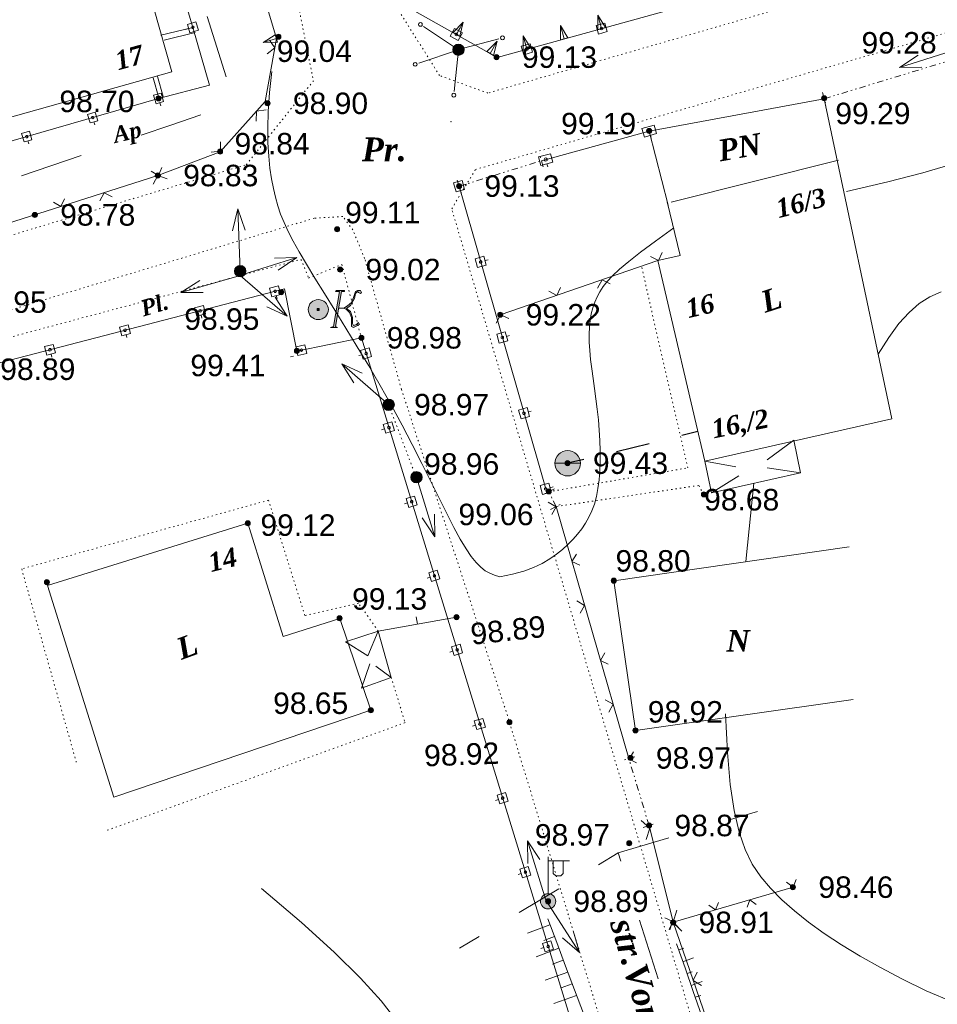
# Model space of a CAD drawing. Header units: millimetres. Extents: x 9396 to 25236, y 15106 to 31102.
# Tile 104 of 256: x 10922 to 10994, y 16327 to 16405. Entities that reach past the tile are written whole.
import ezdxf
from ezdxf.enums import TextEntityAlignment as Align

# ---------------------------------------------------------------- set-up
doc = ezdxf.new("R2010")
doc.units = ezdxf.units.MM
for name, pattern in [('DIVIDE', [1.25, 0.5, -0.25, 0, -0.25, 0, -0.25]), ('DOT', [0.25, 0, -0.25]), ('HIDDEN', [0.375, 0.25, -0.125])]:
    doc.linetypes.add(name, pattern=pattern)
for name, color, linetype, lineweight, true_color in [('1001010', 7, 'Continuous', 9, 0x000000), ('10010110', 7, 'Continuous', 20, 0xa25100), ('10010212', 7, 'Continuous', 9, 0x000000), ('10010230', 7, 'Continuous', 20, 0x000000), ('1060000', 7, 'Continuous', 9, 0x000000), ('1070000', 7, 'DOT', 9, 0x000000), ('2030003', 7, 'Continuous', 9, 0x000000), ('2030012', 7, 'Continuous', 9, 0x000000), ('2030021', 7, 'Continuous', 9, 0x000000), ('21100200', 7, 'HIDDEN', 0, 0x800080), ('3000105', 7, 'DIVIDE', 9, 0x000000), ('3000130', 7, 'Continuous', 9, 0x000000), ('3000220', 7, 'Continuous', 9, 0x000000), ('3000260', 7, 'Continuous', 9, 0x000000), ('5010210', 7, 'Continuous', 20, 0x008000), ('5010320', 7, 'Continuous', 20, 0x800000), ('5010410', 7, 'Continuous', 9, 0x000000), ('5010420', 7, 'Continuous', 9, 0x000000), ('6011210', 1, 'Continuous', 9, 0xff0000), ('9010110', 7, 'Continuous', 9, 0x000000)]:
    doc.layers.add(name, color=color, linetype=linetype, lineweight=lineweight, true_color=true_color)
doc.styles.add('1', font='timesbi.ttf', dxfattribs={"height": 0.00127})
doc.styles.add('10', font='timesbi.ttf', dxfattribs={"height": 0.001481})
doc.styles.add('2', font='timesbi.ttf', dxfattribs={"height": 0.001693})
doc.styles.add('9', font='timesbi.ttf', dxfattribs={"height": 0.001693})
doc.styles.add('F2', font='arial.ttf', dxfattribs={"height": 0.001693})

# ---------------------------------------------------------------- blocks, each defined once
blk = doc.blocks.new('SYMBOL21100200')
at = {"true_color": 0x800080}
h = blk.add_hatch(color=216, dxfattribs=at)
edge = h.paths.add_edge_path()
edge.add_arc((0, 0), 0.1, 0, 360)
at = {"color": 216, "linetype": 'Continuous', "lineweight": 0, "true_color": 0x800080}
blk.add_circle((0, 0), 0.1, dxfattribs=at)
blk = doc.blocks.new('SYMBOL5010410')
at = {"true_color": 0xffffff}
h = blk.add_hatch(color=7, dxfattribs=at)
edge = h.paths.add_edge_path()
edge.add_arc((0, 0), 0.395, 0, 360)
for points in [[(0.6715, 0.711), (0.8295, 0.711), (0.5925, -0.6715), (0.474, -0.711), (0.7505, -0.711), (0.6715, -0.6715), (0.9085, 0.711), (1.027, 0.711), (1.027, 0.7505), (0.711, 0.7505)], [(1, 0.05), (1.15, 0.15), (1.3035, 0.2765), (1.3825, 0.474), (1.4615, 0.711), (1.5405, 0.7505), (1.659, 0.7505), (1.6985, 0.6715), (1.659, 0.632), (1.58, 0.6715), (1.5405, 0.711), (1.4615, 0.632), (1.422, 0.4345), (1.264, 0.158), (1.106, 0.0395), (1.264, -0.079), (1.343, -0.316), (1.343, -0.553), (1.3825, -0.632), (1.501, -0.5925), (1.58, -0.5135), (1.6195, -0.5925), (1.4615, -0.6715), (1.3825, -0.711), (1.3035, -0.6715), (1.3035, -0.553), (1.3035, -0.316), (1.2245, -0.1185), (1.106, 0)], [(-0.0395, -0.0395), (0.0395, -0.0395), (0.0395, 0.0395), (-0.0395, 0.0395)]]:
    blk.add_hatch(color=7, dxfattribs=at).paths.add_polyline_path(points)
at = {"color": 18, "linetype": 'Continuous', "lineweight": 0, "true_color": 0x000000, "flags": 128}
for points in [[(0.6715, 0.711), (0.8295, 0.711), (0.5925, -0.6715), (0.474, -0.711), (0.7505, -0.711), (0.6715, -0.6715), (0.9085, 0.711), (1.027, 0.711), (1.027, 0.7505), (0.711, 0.7505), (0.6715, 0.711)], [(1, 0.05), (1, 0.05), (1.15, 0.15), (1.3035, 0.2765), (1.3825, 0.474), (1.4615, 0.711), (1.5405, 0.7505), (1.659, 0.7505), (1.6985, 0.6715), (1.659, 0.632), (1.58, 0.6715), (1.5405, 0.711), (1.4615, 0.632), (1.422, 0.4345), (1.264, 0.158), (1.106, 0.0395), (1.264, -0.079), (1.343, -0.316), (1.343, -0.553), (1.3825, -0.632), (1.501, -0.5925), (1.58, -0.5135), (1.6195, -0.5925), (1.4615, -0.6715), (1.3825, -0.711), (1.3035, -0.6715), (1.3035, -0.553), (1.3035, -0.316), (1.2245, -0.1185), (1.106, 0), (1, 0.05)], [(-0.0395, -0.0395), (0.0395, -0.0395), (0.0395, 0.0395), (-0.0395, 0.0395)]]:
    blk.add_lwpolyline(points, close=True, dxfattribs=at)
blk.add_lwpolyline([(1, 0.05), (0.8, 0.05)], dxfattribs=at)
at = {"color": 3, "linetype": 'Continuous', "lineweight": 0, "true_color": 0x00ea00}
blk.add_circle((0, 0), 0.395, dxfattribs=at)
blk = doc.blocks.new('SYMBOL5010420')
at = {"true_color": 0xffffff}
h = blk.add_hatch(color=7, dxfattribs=at)
edge = h.paths.add_edge_path()
edge.add_arc((0, 0), 0.5, 0, 360)
at = {"color": 18, "linetype": 'Continuous', "lineweight": 9, "true_color": 0x000000, "flags": 128}
blk.add_lwpolyline([(-0.5, 0), (0.5, 0)], dxfattribs=at)
at = {"color": 18, "linetype": 'Continuous', "lineweight": 9, "true_color": 0x000000}
blk.add_circle((0, 0), 0.5, dxfattribs=at)
blk = doc.blocks.new('SYMBOL2030012')
at = {"true_color": 0xffffff}
h = blk.add_hatch(color=7, dxfattribs=at)
edge = h.paths.add_edge_path()
edge.add_arc((0, 0), 0.225, 0, 360)
at = {"true_color": 0x000000}
h = blk.add_hatch(color=18, dxfattribs=at)
edge = h.paths.add_edge_path()
edge.add_arc((0, 0), 0.05, 0, 360)
at = {"color": 18, "linetype": 'Continuous', "lineweight": 0, "true_color": 0x000000}
for radius in [0.225, 0.05]:
    blk.add_circle((0, 0), radius, dxfattribs=at)
blk = doc.blocks.new('SYMBOL2030021')
at = {"true_color": 0xffffff}
h = blk.add_hatch(color=7, dxfattribs=at)
edge = h.paths.add_edge_path()
edge.add_arc((0, 0), 0.225, 0, 360)
at = {"true_color": 0x000000}
h = blk.add_hatch(color=18, dxfattribs=at)
edge = h.paths.add_edge_path()
edge.add_arc((0, 0), 0.05, 0, 360)
at = {"color": 18, "linetype": 'Continuous', "lineweight": 0, "true_color": 0x000000}
for radius in [0.225, 0.05]:
    blk.add_circle((0, 0), radius, dxfattribs=at)
blk = doc.blocks.new('SYMBOL2030003')
at = {"true_color": 0xffffff}
h = blk.add_hatch(color=7, dxfattribs=at)
edge = h.paths.add_edge_path()
edge.add_arc((0, 0), 0.3, 0, 360)
at = {"true_color": 0x000000}
h = blk.add_hatch(color=18, dxfattribs=at)
edge = h.paths.add_edge_path()
edge.add_arc((0, 0), 0.1, 0, 360)
at = {"color": 18, "linetype": 'Continuous', "lineweight": 0, "true_color": 0x000000, "flags": 128}
for points in [[(0, 0.3), (0, 1.75)], [(0, 1.6), (0.85, 1.6)], [(0.2, 1.6), (0.2, 1.1), (0.3, 1), (0.5, 1), (0.6, 1.1), (0.6, 1.6)]]:
    blk.add_lwpolyline(points, dxfattribs=at)
at = {"color": 18, "linetype": 'Continuous', "lineweight": 0, "true_color": 0x000000}
for radius in [0.3, 0.1]:
    blk.add_circle((0, 0), radius, dxfattribs=at)

msp = doc.modelspace()

# ---------------------------------------------------------------- linework, layer by layer
at = {"layer": '1001010', "color": 253}
for p, q in [((10932.84, 16403.453), (10935.376, 16404.073)), ((10933.122, 16403.059), (10935.545, 16403.679)), ((10932.239, 16400.085), (10932.69, 16398.507)), ((10932.577, 16400.204), (10933.028, 16398.626)), ((10972.811, 16390.046), (10971.329, 16395.899)), ((10973.063, 16390.296), (10986.244, 16393.607)), ((10973.776, 16386.101), (10972.744, 16390.319)), ((10975.718, 16369.885), (10990.446, 16373.213)), ((10982.728, 16371.529), (10980.634, 16369.99)), ((10975.718, 16369.885), (10978.163, 16369.432)), ((10983.254, 16368.965), (10980.634, 16369.353)), ((10976.229, 16367.387), (10978.402, 16368.715)), ((10929.14, 16343.384), (10923.931, 16360.08)), ((10949.984, 16356.483), (10947.394, 16355.642)), ((10949.984, 16356.483), (10949.147, 16354.526)), ((10947.394, 16355.642), (10949.147, 16354.526)), ((10948.669, 16351.975), (10949.307, 16353.889)), ((10950.994, 16352.833), (10949.785, 16353.729)), ((10970.245, 16348.656), (10987.409, 16351.099))]:
    msp.add_line(p, q, dxfattribs=at)
for points in [[(10912.061, 16416.495, 0), (10917.819, 16396.093, 0), (10933.71, 16400.577, 0), (10927.951, 16420.98, 0)], [(10971.329, 16395.899, 0), (10985.123, 16398.451, 0), (10990.446, 16373.213, 0)], [(10973.776, 16386.101, 0), (10972.012, 16385.686, 0), (10975.718, 16369.885, 0)], [(10975.718, 16369.885, 0), (10976.229, 16367.387, 0), (10983.254, 16368.965, 0), (10982.728, 16371.529, 0)], [(10923.931, 16360.08, 0), (10939.696, 16364.983, 0), (10942.479, 16356.068, 0), (10946.942, 16357.478, 0), (10949.396, 16350.241, 0), (10929.14, 16343.384, 0)], [(10970.245, 16348.656, 0), (10968.537, 16360.45, 0), (10987.09, 16363.135, 0)], [(10949.984, 16356.483, 0), (10950.994, 16352.833, 0), (10948.669, 16351.975, 0)]]:
    msp.add_polyline3d(points, dxfattribs=at)
at = {"layer": '10010110'}
msp.add_line((10978.933, 16361.955, 37.457), (10979.576, 16368.139), dxfattribs=at)
for points in [[(10941.584, 16400.586, 0), (10941.415, 16398.932, 0), (10941.316, 16397.454, 0), (10941.277, 16396.136, 0), (10941.292, 16394.962, 0), (10941.352, 16393.916, 0), (10941.448, 16392.981, 0), (10941.574, 16392.14, 0), (10941.72, 16391.378, 0), (10941.882, 16390.677, 0), (10942.069, 16390.012, 0), (10942.291, 16389.36, 0), (10942.56, 16388.695, 0), (10942.886, 16387.992, 0), (10943.282, 16387.227, 0), (10943.759, 16386.374, 0), (10944.327, 16385.407, 0), (10944.994, 16384.311, 0), (10945.746, 16383.094, 0), (10946.564, 16381.775, 0), (10947.431, 16380.372, 0), (10948.328, 16378.902, 0), (10949.238, 16377.383, 0), (10950.141, 16375.834, 0), (10951.021, 16374.271, 0), (10951.861, 16372.714, 0), (10952.657, 16371.183, 0), (10953.408, 16369.699, 0), (10954.113, 16368.283, 0), (10954.77, 16366.957, 0), (10955.378, 16365.741, 0), (10955.936, 16364.658, 0), (10956.442, 16363.727, 0), (10956.897, 16362.965, 0), (10957.311, 16362.355, 0), (10957.694, 16361.879, 0), (10958.058, 16361.514, 0), (10958.414, 16361.24, 0), (10958.774, 16361.036, 0), (10959.148, 16360.882, 0), (10959.548, 16360.755, 0)], [(10995.204, 16393.29, 0), (10992.891, 16392.619, 0), (10990.142, 16391.906, 0), (10986.864, 16391.141, 0)], [(10973.283, 16388.272, 0), (10971.824, 16387.225, 0), (10970.646, 16386.351, 0), (10969.712, 16385.622, 0), (10968.986, 16385.013, 0), (10968.433, 16384.496, 0), (10968.017, 16384.046, 0), (10967.701, 16383.635, 0), (10967.45, 16383.238, 0), (10967.234, 16382.831, 0), (10967.048, 16382.407, 0), (10966.893, 16381.961, 0), (10966.769, 16381.489, 0), (10966.676, 16380.987, 0), (10966.617, 16380.451, 0), (10966.591, 16379.876, 0), (10966.599, 16379.259, 0), (10966.641, 16378.597, 0), (10966.71, 16377.893, 0), (10966.801, 16377.155, 0), (10966.906, 16376.387, 0), (10967.018, 16375.596, 0), (10967.131, 16374.788, 0), (10967.236, 16373.968, 0), (10967.328, 16373.141, 0), (10967.4, 16372.315, 0), (10967.449, 16371.496, 0), (10967.474, 16370.69, 0), (10967.473, 16369.904, 0), (10967.444, 16369.144, 0), (10967.384, 16368.417, 0), (10967.293, 16367.73, 0), (10967.167, 16367.089, 0), (10967.007, 16366.499, 0), (10966.812, 16365.956, 0), (10966.581, 16365.453, 0), (10966.317, 16364.984, 0), (10966.02, 16364.542, 0), (10965.689, 16364.121, 0), (10965.326, 16363.716, 0), (10964.931, 16363.318, 0), (10964.503, 16362.925, 0), (10964.03, 16362.54, 0), (10963.5, 16362.17, 0), (10962.901, 16361.82, 0), (10962.219, 16361.498, 0), (10961.441, 16361.208, 0), (10960.555, 16360.959, 0), (10959.548, 16360.755, 0)], [(10989.371, 16378.309, 0), (10990.2, 16379.637, 0.593), (10991.005, 16380.725, 2.29), (10991.803, 16381.601, 4.973), (10992.611, 16382.293, 8.521), (10993.445, 16382.828, 12.814), (10994.323, 16383.234, 17.732)], [(10995.277, 16327.229, 18.98), (10993.163, 16328.132, 24.813), (10991.284, 16329.046, 33.235), (10989.552, 16329.955, 44.535), (10987.95, 16330.855, 58.05), (10986.474, 16331.75, 72.878), (10985.121, 16332.641, 88.118), (10983.89, 16333.53, 102.871), (10982.777, 16334.419, 116.233), (10981.779, 16335.31, 127.304), (10980.895, 16336.206, 135.184), (10980.12, 16337.12, 139.101), (10979.451, 16338.114, 138.803), (10978.881, 16339.264, 134.171), (10978.405, 16340.644, 125.081), (10978.018, 16342.329, 111.415), (10977.714, 16344.393, 93.049), (10977.488, 16346.91, 69.864), (10977.335, 16349.956, 41.738)], [(10951.468, 16325.702, 0), (10950.199, 16327.329, 0), (10948.57, 16329.132, 0), (10946.506, 16331.17, 0), (10943.932, 16333.502, 0), (10940.776, 16336.184, 0)]]:
    msp.add_polyline3d(points, dxfattribs=at)
at = {"layer": '10010212', "color": 253}
for p, q in [((10963.331, 16333.807), (10964.041, 16331.937)), ((10963.511, 16333.337), (10961.731, 16332.667)), ((10963.511, 16333.337), (10961.731, 16332.667)), ((10963.861, 16332.407), (10963.021, 16332.087)), ((10964.211, 16331.477), (10962.431, 16330.817)), ((10964.211, 16331.477), (10962.431, 16330.817)), ((10964.041, 16331.937), (10964.741, 16330.077)), ((10974.151, 16329.947, 157.435), (10973.491, 16331.827, 157.435)), ((10973.661, 16331.357, 157.435), (10974.061, 16331.497, 157.435)), ((10964.561, 16330.537), (10963.711, 16330.227)), ((10973.981, 16330.417, 157.435), (10974.831, 16330.717, 157.435)), ((10964.741, 16330.077), (10965.441, 16328.207)), ((10974.801, 16328.077, 157.435), (10974.151, 16329.947, 157.435)), ((10964.911, 16329.607), (10963.121, 16328.977)), ((10964.911, 16329.607), (10963.121, 16328.977)), ((10974.311, 16329.487, 157.435), (10974.721, 16329.627, 157.435)), ((10965.261, 16328.677), (10964.401, 16328.367)), ((10974.641, 16328.547, 157.435), (10975.511, 16328.857, 157.435)), ((10965.611, 16327.747), (10963.821, 16327.127)), ((10965.611, 16327.747), (10963.821, 16327.127)), ((10965.441, 16328.207), (10966.141, 16326.347)), ((10975.461, 16326.207, 157.435), (10974.801, 16328.077, 157.435)), ((10974.961, 16327.617, 157.435), (10975.391, 16327.767, 157.435))]:
    msp.add_line(p, q, dxfattribs=at)
at = {"layer": '10010230', "color": 253}
for p, q in [((10956.141, 16403.517), (10956.681, 16404.477)), ((10967.581, 16403.977), (10967.291, 16405.037)), ((10964.641, 16403.167), (10964.341, 16404.227)), ((10941.961, 16403.197), (10940.901, 16402.877)), ((10958.801, 16402.017), (10959.341, 16402.977)), ((10961.691, 16402.357), (10961.401, 16403.417))]:
    msp.add_line(p, q, dxfattribs=at)
for points in [[(10991.158, 16410.493, 0), (10959.359, 16401.709, 0), (10952.866, 16405.355, 0), (10945.526, 16428.356, 0), (10942.584, 16436.637, 0)], [(10936.014, 16422.91, 0), (10939.084, 16413.38, 0), (10939.474, 16411.565, 0), (10941.957, 16403.196, 0)], [(10956.401, 16403.367, 0), (10956.681, 16404.477, 0), (10955.871, 16403.667, 0)], [(10967.881, 16404.067, 0), (10967.291, 16405.037, 0), (10967.291, 16403.897, 0)], [(10964.931, 16403.247, 0), (10964.341, 16404.227, 0), (10964.341, 16403.087, 0)], [(10941.871, 16403.477, 0), (10940.901, 16402.877, 0), (10942.041, 16402.917, 0)], [(10959.071, 16401.867, 0), (10959.341, 16402.977, 0), (10958.541, 16402.167, 0)], [(10961.991, 16402.437, 0), (10961.401, 16403.417, 0), (10961.401, 16402.277, 0)]]:
    msp.add_polyline3d(points, dxfattribs=at)
for points in [[(10956.401, 16403.367, 0), (10956.681, 16404.477, 0), (10955.871, 16403.667, 0), (10956.401, 16403.367, 0)], [(10967.881, 16404.067, 0), (10967.291, 16405.037, 0), (10967.291, 16403.897, 0), (10967.881, 16404.067, 0)], [(10964.931, 16403.247, 0), (10964.341, 16404.227, 0), (10964.341, 16403.087, 0), (10964.931, 16403.247, 0)], [(10941.871, 16403.477, 0), (10940.901, 16402.877, 0), (10942.041, 16402.917, 0), (10941.871, 16403.477, 0)], [(10959.071, 16401.867, 0), (10959.341, 16402.977, 0), (10958.541, 16402.167, 0), (10959.071, 16401.867, 0)], [(10961.991, 16402.437, 0), (10961.401, 16403.417, 0), (10961.401, 16402.277, 0), (10961.991, 16402.437, 0)]]:
    msp.add_polyline3d(points, close=True, dxfattribs=at)
at = {"layer": '1060000', "color": 253}
msp.add_polyline3d([(10935.376, 16404.073, 0), (10936.675, 16399.527, 0), (10932.672, 16398.469, 0)], dxfattribs=at)
at = {"layer": '1070000', "color": 253}
for p, q in [((11082.872, 16434.831), (10958.618, 16398.894)), ((10957.638, 16392.867), (11070.601, 16425.674)), ((10951.814, 16375.539), (10960.325, 16349.305)), ((10950.803, 16374.325, 182.887), (10952.878, 16368.854, 187.957)), ((10921.886, 16361.382), (10926.19, 16346.156)), ((10983.977, 16271.845), (10960.318, 16349.297))]:
    msp.add_line(p, q, dxfattribs=at)
for points in [[(10929.793, 16449.7, 0), (10943.568, 16406.376, 0), (10944.872, 16399.857, 0)], [(10958.618, 16398.894, 0), (10954.817, 16400.276, 0), (10949.807, 16408.223, 0)], [(10853.895, 16367.543, 0), (10939.579, 16393.243, 0), (10944.872, 16399.857, 0)], [(10977.601, 16316.018, 0), (10955.769, 16389.771, 0), (10957.638, 16392.867, 0)], [(10951.814, 16375.539, 0), (10948.905, 16385.856, 0), (10947.979, 16388.105, 0), (10947.186, 16389.163, 0), (10944.937, 16389.031, 0), (10919.415, 16381.324, 0)], [(10906.626, 16373.983, 197.58), (10906.351, 16375.736, 194.174), (10943.893, 16385.783, 183.731), (10944.494, 16384.312, 185.088), (10947.118, 16385.385, 159.549), (10948.651, 16379.593, 97.133)], [(10963.426, 16367.469, 0), (10974.365, 16369.344, 0), (10970.734, 16385.165, 0)], [(10975.628, 16367.251, 0), (10975.23, 16367.96, 0), (10963.992, 16366.296, 0)], [(10949.984, 16356.483, 0), (10948.424, 16358.685, 0), (10944.205, 16357.715, 0), (10941.336, 16366.802, 0), (10921.886, 16361.382, 0)], [(10950.994, 16352.833, 0), (10952.097, 16349.265, 0), (10928.502, 16340.736, 0)]]:
    msp.add_polyline3d(points, dxfattribs=at)
at = {"layer": '3000105', "color": 253}
for p, q in [((10985.123, 16398.451), (10995.848, 16401.706)), ((10984.978, 16398.93), (10985.297, 16397.877)), ((10956.346, 16391.551, 188.613), (10962.833, 16393.559, 0.184)), ((10962.981, 16393.081, 94.398), (10962.656, 16394.132, 94.398)), ((10956.198, 16392.028, 94.398), (10956.523, 16390.977, 94.398)), ((10963.876, 16367.687), (10962.886, 16367.209)), ((10963.992, 16366.296), (10963.426, 16367.469)), ((10963.542, 16366.079), (10964.532, 16366.557)), ((10970.202, 16346.582), (10969.149, 16346.264)), ((10971.32, 16341.152), (10969.723, 16346.438)), ((10970.841, 16341.008), (10971.894, 16341.326))]:
    msp.add_line(p, q, dxfattribs=at)
at = {"layer": '3000130', "color": 253}
for p, q in [((10935.376, 16404.073), (10928.654, 16426.563)), ((10967.421, 16404.557), (10967.491, 16404.317)), ((10934.801, 16403.897), (10935.041, 16403.977)), ((10956.431, 16404.037), (10956.311, 16403.827)), ((10961.531, 16402.927), (10961.601, 16402.687)), ((10932.672, 16398.469), (10917.113, 16393.968)), ((10932.841, 16397.897), (10932.771, 16398.137)), ((10927.641, 16396.387), (10927.571, 16396.627)), ((10971.329, 16395.899, 194.821), (10962.833, 16393.559, 0.184)), ((10922.451, 16394.887), (10922.381, 16395.127)), ((10971.491, 16395.317, 97.502), (10971.421, 16395.567, 97.502)), ((10963.331, 16393.077, 97.502), (10963.261, 16393.317, 97.502)), ((10956.346, 16391.551, 193.376), (10963.172, 16367.685, 141.976)), ((10956.921, 16391.717, 167.676), (10956.681, 16391.647, 167.676)), ((10958.631, 16385.747, 167.676), (10958.391, 16385.687, 167.676)), ((10942.011, 16382.687, 100.446), (10941.941, 16382.927, 100.446)), ((10936.091, 16381.147, 100.446), (10936.031, 16381.397, 100.446)), ((10930.181, 16379.617, 100.446), (10930.121, 16379.857, 100.446)), ((10960.331, 16379.787, 167.676), (10960.091, 16379.717, 167.676)), ((10924.261, 16378.077, 100.446), (10924.201, 16378.317, 100.446)), ((10943.061, 16378.097, 100.446), (10943.301, 16378.147, 100.446)), ((10948.451, 16378.197, 100.446), (10948.691, 16378.267, 100.446)), ((10962.041, 16373.817, 167.676), (10961.801, 16373.757, 167.676)), ((10950.241, 16372.347, 100.446), (10950.481, 16372.427, 100.446)), ((10963.751, 16367.857, 167.676), (10963.511, 16367.787, 167.676)), ((10952.041, 16366.507, 100.446), (10952.281, 16366.587, 100.446)), ((10953.831, 16360.667, 100.446), (10954.071, 16360.737, 100.446)), ((10955.621, 16354.827, 100.446), (10955.861, 16354.897, 100.446)), ((10957.411, 16348.977, 100.446), (10957.651, 16349.057, 100.446)), ((10959.211, 16343.137, 100.446), (10959.451, 16343.217, 100.446)), ((10961.001, 16337.297, 100.446), (10961.241, 16337.367, 100.446)), ((10962.791, 16331.457, 100.446), (10963.031, 16331.527, 100.446))]:
    msp.add_line(p, q, dxfattribs=at)
for points in [[(10942.584, 16436.637, 0), (10945.526, 16428.356, 0), (10952.866, 16405.355, 0), (10959.359, 16401.709, 0), (10991.158, 16410.493, 0)], [(10975.913, 16290.734, 2.082), (10948.651, 16379.593, 177.426), (10943.576, 16378.556, 198.81), (10942.593, 16383.46, 197.928), (10918.199, 16377.117, 191.638)]]:
    msp.add_polyline3d(points, dxfattribs=at)
for points in [[(10935.811, 16403.847, 0), (10935.611, 16404.497, 0), (10934.941, 16404.297, 0), (10935.141, 16403.647, 0), (10935.811, 16403.847, 0)], [(10967.331, 16403.547, 0), (10968.021, 16403.737, 0), (10967.831, 16404.417, 0), (10967.151, 16404.227, 0), (10967.331, 16403.547, 0)], [(10935.371, 16403.977, 0), (10935.421, 16403.987, 0), (10935.461, 16404.027, 0), (10935.471, 16404.077, 0), (10935.461, 16404.127, 0), (10935.421, 16404.157, 0), (10935.371, 16404.177, 0), (10935.331, 16404.157, 0), (10935.291, 16404.127, 0), (10935.281, 16404.077, 0), (10935.291, 16404.027, 0), (10935.331, 16403.987, 0), (10935.371, 16403.977, 0)], [(10955.651, 16403.387, 0), (10956.281, 16403.037, 0), (10956.621, 16403.647, 0), (10956.001, 16403.997, 0), (10955.651, 16403.387, 0)], [(10956.141, 16403.417, 0), (10956.191, 16403.427, 0), (10956.221, 16403.467, 0), (10956.241, 16403.517, 0), (10956.221, 16403.567, 0), (10956.191, 16403.607, 0), (10956.141, 16403.617, 0), (10956.091, 16403.607, 0), (10956.051, 16403.567, 0), (10956.041, 16403.517, 0), (10956.051, 16403.467, 0), (10956.091, 16403.427, 0), (10956.141, 16403.417, 0)], [(10967.581, 16403.877, 0), (10967.631, 16403.897, 0), (10967.671, 16403.927, 0), (10967.681, 16403.977, 0), (10967.671, 16404.027, 0), (10967.631, 16404.067, 0), (10967.581, 16404.087, 0), (10967.531, 16404.067, 0), (10967.501, 16404.027, 0), (10967.481, 16403.977, 0), (10967.501, 16403.927, 0), (10967.531, 16403.897, 0), (10967.581, 16403.877, 0)], [(10961.441, 16401.917, 0), (10962.131, 16402.107, 0), (10961.941, 16402.787, 0), (10961.251, 16402.597, 0), (10961.441, 16401.917, 0)], [(10961.691, 16402.257, 0), (10961.741, 16402.267, 0), (10961.781, 16402.307, 0), (10961.791, 16402.357, 0), (10961.781, 16402.407, 0), (10961.741, 16402.437, 0), (10961.691, 16402.457, 0), (10961.641, 16402.437, 0), (10961.601, 16402.407, 0), (10961.591, 16402.357, 0), (10961.601, 16402.307, 0), (10961.641, 16402.267, 0), (10961.691, 16402.257, 0)], [(10932.881, 16398.897, 0), (10932.271, 16398.717, 0), (10932.471, 16398.047, 0), (10933.071, 16398.217, 0), (10932.881, 16398.897, 0)], [(10932.671, 16398.377, 0), (10932.721, 16398.387, 0), (10932.751, 16398.417, 0), (10932.771, 16398.467, 0), (10932.751, 16398.517, 0), (10932.721, 16398.547, 0), (10932.671, 16398.567, 0), (10932.621, 16398.547, 0), (10932.591, 16398.517, 0), (10932.581, 16398.467, 0), (10932.591, 16398.417, 0), (10932.621, 16398.387, 0), (10932.671, 16398.377, 0)], [(10927.681, 16397.387, 0), (10927.081, 16397.217, 0), (10927.271, 16396.547, 0), (10927.881, 16396.717, 0), (10927.681, 16397.387, 0)], [(10927.481, 16396.867, 0), (10927.521, 16396.887, 0), (10927.561, 16396.917, 0), (10927.571, 16396.967, 0), (10927.561, 16397.017, 0), (10927.521, 16397.047, 0), (10927.481, 16397.057, 0), (10927.431, 16397.047, 0), (10927.391, 16397.017, 0), (10927.381, 16396.967, 0), (10927.391, 16396.917, 0), (10927.431, 16396.887, 0), (10927.481, 16396.867, 0)], [(10922.491, 16395.887, 0), (10921.881, 16395.707, 0), (10922.071, 16395.037, 0), (10922.681, 16395.217, 0), (10922.491, 16395.887, 0)], [(10971.711, 16396.367, 97.502), (10970.761, 16396.107, 97.502), (10970.951, 16395.427, 97.502), (10971.901, 16395.697, 97.502), (10971.711, 16396.367, 97.502)], [(10971.331, 16395.777, 97.502), (10971.391, 16395.797, 97.502), (10971.431, 16395.837, 97.502), (10971.451, 16395.897, 97.502), (10971.431, 16395.957, 97.502), (10971.391, 16396.007, 97.502), (10971.331, 16396.017, 97.502), (10971.271, 16396.007, 97.502), (10971.221, 16395.957, 97.502), (10971.211, 16395.897, 97.502), (10971.221, 16395.837, 97.502), (10971.271, 16395.797, 97.502), (10971.331, 16395.777, 97.502)], [(10922.281, 16395.367, 0), (10922.331, 16395.377, 0), (10922.361, 16395.417, 0), (10922.381, 16395.467, 0), (10922.361, 16395.507, 0), (10922.331, 16395.547, 0), (10922.281, 16395.557, 0), (10922.231, 16395.547, 0), (10922.201, 16395.507, 0), (10922.191, 16395.467, 0), (10922.201, 16395.417, 0), (10922.231, 16395.377, 0), (10922.281, 16395.367, 0)], [(10963.551, 16394.117, 97.502), (10962.601, 16393.857, 97.502), (10962.791, 16393.187, 97.502), (10963.741, 16393.447, 97.502), (10963.551, 16394.117, 97.502)], [(10963.171, 16393.527, 97.502), (10963.231, 16393.547, 97.502), (10963.281, 16393.587, 97.502), (10963.291, 16393.657, 97.502), (10963.281, 16393.717, 97.502), (10963.231, 16393.757, 97.502), (10963.171, 16393.777, 97.502), (10963.111, 16393.757, 97.502), (10963.071, 16393.717, 97.502), (10963.051, 16393.657, 97.502), (10963.071, 16393.587, 97.502), (10963.111, 16393.547, 97.502), (10963.171, 16393.527, 97.502)], [(10955.911, 16391.807, 167.676), (10956.111, 16391.107, 167.676), (10956.781, 16391.297, 167.676), (10956.581, 16391.997, 167.676), (10955.911, 16391.807, 167.676)], [(10956.351, 16391.447, 167.676), (10956.401, 16391.467, 167.676), (10956.431, 16391.497, 167.676), (10956.451, 16391.547, 167.676), (10956.431, 16391.597, 167.676), (10956.401, 16391.637, 167.676), (10956.351, 16391.657, 167.676), (10956.291, 16391.637, 167.676), (10956.261, 16391.597, 167.676), (10956.241, 16391.547, 167.676), (10956.261, 16391.497, 167.676), (10956.291, 16391.467, 167.676), (10956.351, 16391.447, 167.676)], [(10957.621, 16385.837, 167.676), (10957.811, 16385.137, 167.676), (10958.491, 16385.337, 167.676), (10958.291, 16386.027, 167.676), (10957.621, 16385.837, 167.676)], [(10958.051, 16385.487, 167.676), (10958.101, 16385.497, 167.676), (10958.141, 16385.537, 167.676), (10958.151, 16385.587, 167.676), (10958.141, 16385.637, 167.676), (10958.101, 16385.677, 167.676), (10958.051, 16385.687, 167.676), (10958.001, 16385.677, 167.676), (10957.961, 16385.637, 167.676), (10957.951, 16385.587, 167.676), (10957.961, 16385.537, 167.676), (10958.001, 16385.497, 167.676), (10958.051, 16385.487, 167.676)], [(10942.111, 16383.697, 100.446), (10941.421, 16383.517, 100.446), (10941.601, 16382.837, 100.446), (10942.291, 16383.017, 100.446), (10942.111, 16383.697, 100.446)], [(10941.861, 16383.167, 100.446), (10941.911, 16383.177, 100.446), (10941.941, 16383.217, 100.446), (10941.961, 16383.267, 100.446), (10941.941, 16383.317, 100.446), (10941.911, 16383.357, 100.446), (10941.861, 16383.367, 100.446), (10941.811, 16383.357, 100.446), (10941.771, 16383.317, 100.446), (10941.761, 16383.267, 100.446), (10941.771, 16383.217, 100.446), (10941.811, 16383.177, 100.446), (10941.861, 16383.167, 100.446)], [(10936.201, 16382.157, 100.446), (10935.511, 16381.977, 100.446), (10935.681, 16381.307, 100.446), (10936.371, 16381.487, 100.446), (10936.201, 16382.157, 100.446)], [(10935.941, 16381.627, 100.446), (10935.991, 16381.647, 100.446), (10936.031, 16381.677, 100.446), (10936.041, 16381.727, 100.446), (10936.031, 16381.777, 100.446), (10935.991, 16381.817, 100.446), (10935.941, 16381.837, 100.446), (10935.891, 16381.817, 100.446), (10935.851, 16381.777, 100.446), (10935.841, 16381.727, 100.446), (10935.851, 16381.677, 100.446), (10935.891, 16381.647, 100.446), (10935.941, 16381.627, 100.446)], [(10930.281, 16380.617, 100.446), (10929.591, 16380.447, 100.446), (10929.771, 16379.767, 100.446), (10930.461, 16379.947, 100.446), (10930.281, 16380.617, 100.446)], [(10930.031, 16380.097, 100.446), (10930.081, 16380.107, 100.446), (10930.111, 16380.147, 100.446), (10930.131, 16380.197, 100.446), (10930.111, 16380.247, 100.446), (10930.081, 16380.277, 100.446), (10930.031, 16380.297, 100.446), (10929.981, 16380.277, 100.446), (10929.941, 16380.247, 100.446), (10929.931, 16380.197, 100.446), (10929.941, 16380.147, 100.446), (10929.981, 16380.107, 100.446), (10930.031, 16380.097, 100.446)], [(10959.321, 16379.877, 167.676), (10959.521, 16379.177, 167.676), (10960.191, 16379.367, 167.676), (10959.991, 16380.067, 167.676), (10959.321, 16379.877, 167.676)], [(10959.761, 16379.517, 167.676), (10959.811, 16379.537, 167.676), (10959.851, 16379.567, 167.676), (10959.861, 16379.617, 167.676), (10959.851, 16379.677, 167.676), (10959.811, 16379.707, 167.676), (10959.761, 16379.727, 167.676), (10959.711, 16379.707, 167.676), (10959.671, 16379.677, 167.676), (10959.661, 16379.617, 167.676), (10959.671, 16379.567, 167.676), (10959.711, 16379.537, 167.676), (10959.761, 16379.517, 167.676)], [(10924.371, 16379.087, 100.446), (10923.681, 16378.907, 100.446), (10923.861, 16378.227, 100.446), (10924.551, 16378.407, 100.446), (10924.371, 16379.087, 100.446)], [(10924.111, 16378.557, 100.446), (10924.161, 16378.567, 100.446), (10924.201, 16378.607, 100.446), (10924.211, 16378.657, 100.446), (10924.201, 16378.707, 100.446), (10924.161, 16378.747, 100.446), (10924.111, 16378.757, 100.446), (10924.061, 16378.747, 100.446), (10924.031, 16378.707, 100.446), (10924.011, 16378.657, 100.446), (10924.031, 16378.607, 100.446), (10924.061, 16378.567, 100.446), (10924.111, 16378.557, 100.446)], [(10944.201, 16379.037, 100.446), (10943.501, 16378.897, 100.446), (10943.641, 16378.207, 100.446), (10944.341, 16378.357, 100.446), (10944.201, 16379.037, 100.446)], [(10943.921, 16378.527, 100.446), (10943.971, 16378.537, 100.446), (10944.001, 16378.577, 100.446), (10944.021, 16378.627, 100.446), (10944.001, 16378.677, 100.446), (10943.971, 16378.717, 100.446), (10943.921, 16378.727, 100.446), (10943.871, 16378.717, 100.446), (10943.831, 16378.677, 100.446), (10943.821, 16378.627, 100.446), (10943.831, 16378.577, 100.446), (10943.871, 16378.537, 100.446), (10943.921, 16378.527, 100.446)], [(10949.461, 16378.127, 100.446), (10949.261, 16378.817, 100.446), (10948.591, 16378.607, 100.446), (10948.801, 16377.927, 100.446), (10949.461, 16378.127, 100.446)], [(10949.031, 16378.267, 100.446), (10949.081, 16378.287, 100.446), (10949.111, 16378.317, 100.446), (10949.131, 16378.367, 100.446), (10949.111, 16378.417, 100.446), (10949.081, 16378.457, 100.446), (10949.031, 16378.467, 100.446), (10948.981, 16378.457, 100.446), (10948.941, 16378.417, 100.446), (10948.921, 16378.367, 100.446), (10948.941, 16378.317, 100.446), (10948.981, 16378.287, 100.446), (10949.031, 16378.267, 100.446)], [(10961.031, 16373.907, 167.676), (10961.231, 16373.217, 167.676), (10961.901, 16373.407, 167.676), (10961.701, 16374.097, 167.676), (10961.031, 16373.907, 167.676)], [(10961.461, 16373.557, 167.676), (10961.511, 16373.567, 167.676), (10961.551, 16373.607, 167.676), (10961.561, 16373.657, 167.676), (10961.551, 16373.707, 167.676), (10961.511, 16373.747, 167.676), (10961.461, 16373.757, 167.676), (10961.411, 16373.747, 167.676), (10961.381, 16373.707, 167.676), (10961.361, 16373.657, 167.676), (10961.381, 16373.607, 167.676), (10961.411, 16373.567, 167.676), (10961.461, 16373.557, 167.676)], [(10951.261, 16372.287, 100.446), (10951.051, 16372.967, 100.446), (10950.381, 16372.767, 100.446), (10950.591, 16372.087, 100.446), (10951.261, 16372.287, 100.446)], [(10950.821, 16372.427, 100.446), (10950.871, 16372.437, 100.446), (10950.911, 16372.477, 100.446), (10950.921, 16372.527, 100.446), (10950.911, 16372.577, 100.446), (10950.871, 16372.617, 100.446), (10950.821, 16372.627, 100.446), (10950.771, 16372.617, 100.446), (10950.731, 16372.577, 100.446), (10950.721, 16372.527, 100.446), (10950.731, 16372.477, 100.446), (10950.771, 16372.437, 100.446), (10950.821, 16372.427, 100.446)], [(10962.731, 16367.947, 167.676), (10962.931, 16367.247, 167.676), (10963.611, 16367.437, 167.676), (10963.411, 16368.137, 167.676), (10962.731, 16367.947, 167.676)], [(10963.171, 16367.587, 167.676), (10963.221, 16367.607, 167.676), (10963.261, 16367.637, 167.676), (10963.271, 16367.687, 167.676), (10963.261, 16367.747, 167.676), (10963.221, 16367.777, 167.676), (10963.171, 16367.797, 167.676), (10963.121, 16367.777, 167.676), (10963.081, 16367.747, 167.676), (10963.071, 16367.687, 167.676), (10963.081, 16367.637, 167.676), (10963.121, 16367.607, 167.676), (10963.171, 16367.587, 167.676)], [(10953.051, 16366.447, 100.446), (10952.841, 16367.127, 100.446), (10952.171, 16366.927, 100.446), (10952.381, 16366.237, 100.446), (10953.051, 16366.447, 100.446)], [(10952.611, 16366.587, 100.446), (10952.661, 16366.597, 100.446), (10952.701, 16366.637, 100.446), (10952.711, 16366.687, 100.446), (10952.701, 16366.737, 100.446), (10952.661, 16366.777, 100.446), (10952.611, 16366.787, 100.446), (10952.561, 16366.777, 100.446), (10952.521, 16366.737, 100.446), (10952.511, 16366.687, 100.446), (10952.521, 16366.637, 100.446), (10952.561, 16366.597, 100.446), (10952.611, 16366.587, 100.446)], [(10954.841, 16360.607, 100.446), (10954.631, 16361.287, 100.446), (10953.961, 16361.077, 100.446), (10954.171, 16360.397, 100.446), (10954.841, 16360.607, 100.446)], [(10954.401, 16360.737, 100.446), (10954.451, 16360.757, 100.446), (10954.491, 16360.797, 100.446), (10954.501, 16360.847, 100.446), (10954.491, 16360.897, 100.446), (10954.451, 16360.927, 100.446), (10954.401, 16360.947, 100.446), (10954.351, 16360.927, 100.446), (10954.321, 16360.897, 100.446), (10954.301, 16360.847, 100.446), (10954.321, 16360.797, 100.446), (10954.351, 16360.757, 100.446), (10954.401, 16360.737, 100.446)], [(10956.631, 16354.757, 100.446), (10956.431, 16355.447, 100.446), (10955.761, 16355.237, 100.446), (10955.971, 16354.557, 100.446), (10956.631, 16354.757, 100.446)], [(10956.201, 16354.897, 100.446), (10956.251, 16354.917, 100.446), (10956.281, 16354.947, 100.446), (10956.301, 16354.997, 100.446), (10956.281, 16355.047, 100.446), (10956.251, 16355.087, 100.446), (10956.201, 16355.097, 100.446), (10956.141, 16355.087, 100.446), (10956.111, 16355.047, 100.446), (10956.091, 16354.997, 100.446), (10956.111, 16354.947, 100.446), (10956.141, 16354.917, 100.446), (10956.201, 16354.897, 100.446)], [(10958.431, 16348.917, 100.446), (10958.221, 16349.597, 100.446), (10957.551, 16349.397, 100.446), (10957.761, 16348.717, 100.446), (10958.431, 16348.917, 100.446)], [(10957.991, 16349.057, 100.446), (10958.041, 16349.067, 100.446), (10958.081, 16349.107, 100.446), (10958.091, 16349.157, 100.446), (10958.081, 16349.207, 100.446), (10958.041, 16349.247, 100.446), (10957.991, 16349.257, 100.446), (10957.941, 16349.247, 100.446), (10957.901, 16349.207, 100.446), (10957.891, 16349.157, 100.446), (10957.901, 16349.107, 100.446), (10957.941, 16349.067, 100.446), (10957.991, 16349.057, 100.446)], [(10960.221, 16343.077, 100.446), (10960.011, 16343.757, 100.446), (10959.341, 16343.557, 100.446), (10959.551, 16342.867, 100.446), (10960.221, 16343.077, 100.446)], [(10959.781, 16343.217, 100.446), (10959.831, 16343.227, 100.446), (10959.871, 16343.267, 100.446), (10959.881, 16343.317, 100.446), (10959.871, 16343.367, 100.446), (10959.831, 16343.407, 100.446), (10959.781, 16343.417, 100.446), (10959.731, 16343.407, 100.446), (10959.691, 16343.367, 100.446), (10959.681, 16343.317, 100.446), (10959.691, 16343.267, 100.446), (10959.731, 16343.227, 100.446), (10959.781, 16343.217, 100.446)], [(10962.011, 16337.237, 100.446), (10961.801, 16337.917, 100.446), (10961.131, 16337.707, 100.446), (10961.341, 16337.027, 100.446), (10962.011, 16337.237, 100.446)], [(10961.571, 16337.377, 100.446), (10961.621, 16337.387, 100.446), (10961.661, 16337.427, 100.446), (10961.671, 16337.477, 100.446), (10961.661, 16337.527, 100.446), (10961.621, 16337.557, 100.446), (10961.571, 16337.577, 100.446), (10961.521, 16337.557, 100.446), (10961.491, 16337.527, 100.446), (10961.471, 16337.477, 100.446), (10961.491, 16337.427, 100.446), (10961.521, 16337.387, 100.446), (10961.571, 16337.377, 100.446)], [(10963.801, 16331.397, 100.446), (10963.591, 16332.077, 100.446), (10962.931, 16331.867, 100.446), (10963.131, 16331.187, 100.446), (10963.801, 16331.397, 100.446)], [(10963.361, 16331.527, 100.446), (10963.421, 16331.547, 100.446), (10963.451, 16331.577, 100.446), (10963.471, 16331.627, 100.446), (10963.451, 16331.677, 100.446), (10963.421, 16331.717, 100.446), (10963.361, 16331.727, 100.446), (10963.311, 16331.717, 100.446), (10963.281, 16331.677, 100.446), (10963.261, 16331.627, 100.446), (10963.281, 16331.577, 100.446), (10963.311, 16331.547, 100.446), (10963.361, 16331.527, 100.446)]]:
    msp.add_polyline3d(points, close=True, dxfattribs=at)
at = {"layer": '3000220', "color": 253}
for p, q in [((10949.981, 16356.487), (10956.151, 16357.577)), ((10953.071, 16357.027), (10952.961, 16357.617))]:
    msp.add_line(p, q, dxfattribs=at)
at = {"layer": '3000260', "color": 253}
for p, q in [((10913.002, 16386.125), (10932.614, 16392.387)), ((10959.596, 16381.415), (10972.012, 16385.686)), ((10963.992, 16366.296), (10969.723, 16346.438)), ((10973.221, 16333.527), (10971.32, 16341.152)), ((10982.668, 16336.307), (10973.221, 16333.527))]:
    msp.add_line(p, q, dxfattribs=at)
for points in [[(10932.614, 16392.387, 0), (10937.52, 16394.274, 0), (10941.07, 16398.232, 0), (10941.957, 16403.196, 0), (10939.474, 16411.565, 0)], [(10941.231, 16401.997, 0), (10941.821, 16402.457, 0), (10941.421, 16403.057, 0)], [(10940.351, 16396.687, 0), (10940.391, 16397.477, 0), (10941.151, 16397.577, 0)], [(10936.821, 16394.247, 0), (10937.561, 16394.317, 0), (10937.541, 16395.047, 0)], [(10932.081, 16392.737, 0), (10932.671, 16392.407, 0), (10932.941, 16393.017, 0)], [(10932.241, 16391.707, 0), (10932.621, 16392.397, 0), (10933.351, 16392.137, 0)], [(10924.381, 16390.287, 0), (10924.981, 16389.947, 0), (10925.251, 16390.557, 0)], [(10928.051, 16390.407, 0), (10928.391, 16391.037, 0), (10929.021, 16390.717, 0)], [(10971.441, 16386.017, 0), (10972.061, 16385.707, 0), (10972.341, 16386.327, 0)], [(10967.261, 16383.527, 0), (10967.611, 16384.177, 0), (10968.261, 16383.867, 0)], [(10963.431, 16383.267, 0), (10964.061, 16382.947, 0), (10964.341, 16383.577, 0)], [(10959.261, 16380.767, 0), (10959.611, 16381.417, 0), (10960.261, 16381.117, 0)], [(10963.371, 16366.647, 0), (10963.991, 16366.287, 0), (10963.651, 16365.667, 0)], [(10965.601, 16362.537, 0), (10965.241, 16361.957, 0), (10965.851, 16361.667, 0)], [(10965.621, 16358.857, 0), (10966.241, 16358.497, 0), (10965.901, 16357.887, 0)], [(10967.841, 16354.757, 0), (10967.491, 16354.167, 0), (10968.101, 16353.877, 0)], [(10967.871, 16351.067, 0), (10968.491, 16350.717, 0), (10968.151, 16350.097, 0)], [(10970.091, 16346.967, 0), (10969.741, 16346.377, 0), (10970.341, 16346.087, 0)], [(10971.081, 16340.057, 0), (10971.371, 16340.947, 0), (10970.701, 16341.557, 0)], [(10982.911, 16336.897, 0), (10982.661, 16336.307, 0), (10982.141, 16336.677, 0)], [(10979.751, 16334.927, 0), (10979.261, 16335.307, 0), (10979.061, 16334.727, 0)], [(10973.911, 16332.817, 0), (10973.221, 16333.547, 0), (10973.501, 16334.477, 0)], [(10976.801, 16335.097, 0), (10976.551, 16334.507, 0), (10976.031, 16334.877, 0)], [(10972.891, 16332.947, 0), (10973.201, 16333.587, 0), (10972.571, 16333.887, 0)], [(10973.641, 16333.127, 0), (10973.151, 16333.507, 0), (10972.951, 16332.927, 0)], [(10992.599, 16304.672, 0), (10986.662, 16303.678, 0), (10983.243, 16304.425, 0), (10973.221, 16333.527, 0)], [(10975.461, 16328.557, 0), (10974.801, 16328.927, 0), (10975.101, 16329.607, 0)]]:
    msp.add_polyline3d(points, dxfattribs=at)
at = {"layer": '5010210'}
for p, q in [((10937.991, 16400.177), (10936.511, 16404.927)), ((10936.011, 16397.177), (10933.651, 16396.377)), ((10933.651, 16396.377), (10931.291, 16395.577)), ((10921.861, 16392.377), (10926.571, 16393.977)), ((10979.871, 16342.267, 159.323), (10977.541, 16341.577, 159.323)), ((10967.331, 16338.057, 109.662), (10968.891, 16338.997, 109.662)), ((10964.201, 16336.177, 109.662), (10961.071, 16334.297, 109.662)), ((10970.571, 16333.697, 159.323), (10971.301, 16331.387, 159.323)), ((10956.371, 16331.487, 109.662), (10957.941, 16332.417, 109.662)), ((10971.301, 16331.387, 159.323), (10972.031, 16329.067, 159.323))]:
    msp.add_line(p, q, dxfattribs=at)
msp.add_polyline3d([(10969.101, 16338.337, 159.323), (10968.891, 16338.997, 159.323), (10972.881, 16340.187, 159.323)], dxfattribs=at)
at = {"layer": '5010320', "lineweight": 30}
for p, q in [((10975.171, 16372.207), (10973.891, 16371.897)), ((10968.751, 16370.647), (10971.321, 16371.267)), ((10966.191, 16370.017), (10964.901, 16369.707))]:
    msp.add_line(p, q, dxfattribs=at)
at = {"layer": '6011210'}
for p, q in [((10995.712, 16402.372), (10991.039, 16400.898)), ((10939.106, 16384.859), (10938.923, 16389.756)), ((10938.899, 16384.448), (10943.572, 16385.922)), ((10939.137, 16384.512), (10934.42, 16383.183)), ((10939.106, 16384.52, 127.562), (10942.8, 16381.3, 127.562)), ((10950.803, 16374.325, 127.562), (10947.109, 16377.544, 127.562)), ((10952.996, 16368.607), (10954.426, 16363.92)), ((10963.172, 16335.258), (10961.742, 16339.945)), ((10963.172, 16335.258), (10965.845, 16331.152))]:
    msp.add_line(p, q, dxfattribs=at)
for points in [[(10992.811, 16400.932, 0), (10991.039, 16400.898, 0), (10991.039, 16400.898, 0), (10992.51, 16401.886, 0)], [(10938.487, 16388.038, 0), (10938.923, 16389.756, 0), (10938.923, 16389.756, 0), (10939.486, 16388.075, 0)], [(10941.801, 16385.888, 0), (10943.572, 16385.922, 0), (10943.572, 16385.922, 0), (10942.101, 16384.934, 0)], [(10936.192, 16383.163, 0), (10934.42, 16383.183, 0), (10934.42, 16383.183, 0), (10935.921, 16384.126, 0)], [(10941.847, 16382.794, 127.562), (10942.8, 16381.3, 127.562), (10942.8, 16381.3, 127.562), (10941.19, 16382.041, 127.562)], [(10948.062, 16376.05, 127.562), (10947.109, 16377.544, 127.562), (10947.109, 16377.544, 127.562), (10948.72, 16376.804, 127.562)], [(10954.408, 16365.692, 0), (10954.426, 16363.92, 0), (10954.426, 16363.92, 0), (10953.452, 16365.4, 0)], [(10961.76, 16338.173, 0), (10961.742, 16339.945, 0), (10961.742, 16339.945, 0), (10962.716, 16338.465, 0)], [(10965.337, 16332.849, 0), (10965.845, 16331.152, 0), (10965.845, 16331.152, 0), (10964.499, 16332.303, 0)]]:
    msp.add_polyline3d(points, dxfattribs=at)
at = {"layer": '9010110', "color": 253}
for p, q in [((10956.298, 16402.311), (10953.551, 16404.141)), ((10956.298, 16402.317), (10959.485, 16403.175)), ((10956.298, 16402.311), (10953.172, 16401.255)), ((10956.298, 16402.311), (10955.962, 16399.029))]:
    msp.add_line(p, q, dxfattribs=at)
for points in [[(10953.452, 16404.307, 0), (10953.432, 16404.382, 0), (10953.377, 16404.437, 0), (10953.302, 16404.457, 0), (10953.227, 16404.437, 0), (10953.172, 16404.382, 0), (10953.152, 16404.307, 0), (10953.172, 16404.232, 0), (10953.227, 16404.177, 0), (10953.302, 16404.157, 0), (10953.377, 16404.177, 0), (10953.432, 16404.232, 0), (10953.452, 16404.307, 0)], [(10959.924, 16403.253, 0), (10959.904, 16403.328, 0), (10959.849, 16403.383, 0), (10959.774, 16403.403, 0), (10959.699, 16403.383, 0), (10959.644, 16403.328, 0), (10959.624, 16403.253, 0), (10959.644, 16403.178, 0), (10959.699, 16403.123, 0), (10959.774, 16403.103, 0), (10959.849, 16403.123, 0), (10959.904, 16403.178, 0), (10959.924, 16403.253, 0)], [(10953.037, 16401.159, 0), (10953.017, 16401.234, 0), (10952.962, 16401.289, 0), (10952.887, 16401.309, 0), (10952.812, 16401.289, 0), (10952.757, 16401.234, 0), (10952.737, 16401.159, 0), (10952.757, 16401.084, 0), (10952.812, 16401.029, 0), (10952.887, 16401.009, 0), (10952.962, 16401.029, 0), (10953.017, 16401.084, 0), (10953.037, 16401.159, 0)], [(10956.082, 16398.73, 0), (10956.061, 16398.805, 0), (10956.007, 16398.86, 0), (10955.932, 16398.88, 0), (10955.857, 16398.86, 0), (10955.802, 16398.805, 0), (10955.782, 16398.73, 0), (10955.802, 16398.655, 0), (10955.857, 16398.6, 0), (10955.932, 16398.58, 0), (10956.007, 16398.6, 0), (10956.061, 16398.655, 0), (10956.082, 16398.73, 0)]]:
    msp.add_polyline3d(points, close=True, dxfattribs=at)
at = {"layer": '9010110'}
msp.add_point((10955.719, 16396.649), dxfattribs=at)

# ---------------------------------------------------------------- block references
at = {"layer": '2030003', "color": 253, "xscale": 2, "yscale": 2, "zscale": 2}
msp.add_blockref('SYMBOL2030003', (10963.362, 16335.179, 182.947), dxfattribs=at)
at = {"layer": '2030012', "color": 253, "xscale": 2, "yscale": 2, "zscale": 2}
for p in [(10956.298, 16402.311), (10939.106, 16384.859)]:
    msp.add_blockref('SYMBOL2030012', p, dxfattribs=at)
at = {"layer": '2030021', "color": 253, "xscale": 2, "yscale": 2, "zscale": 2}
for p in [(10950.803, 16374.325, 195.362), (10952.996, 16368.607, 197.91)]:
    msp.add_blockref('SYMBOL2030021', p, dxfattribs=at)
at = {"layer": '21100200', "xscale": 2, "yscale": 2, "zscale": 2}
for p in [(10942.111, 16403.335, 198.085), (10959.302, 16401.727, 198.265), (10932.678, 16398.477, 197.4), (10941.26, 16398.087, 197.792), (10985.115, 16398.488, 198.581), (10971.328, 16395.907, 198.383), (10937.519, 16394.282, 197.685), (10932.613, 16392.395, 197.65), (10956.345, 16391.562, 198.266), (10922.921, 16389.291, 197.568), (10946.738, 16388.157, 198.22), (10946.973, 16384.982, 198.032), (10942.338, 16383.197, 197.9), (10959.598, 16381.417, 198.44), (10948.651, 16379.601, 197.952), (10943.576, 16378.563, 198.819), (10950.803, 16374.332, 197.942), (10964.898, 16369.717, 198.86), (10952.996, 16368.615, 197.919), (10963.418, 16367.497, 198.12), (10975.638, 16367.257, 197.36), (10939.698, 16364.977, 198.24), (10923.878, 16360.337, 198.14), (10968.538, 16360.457, 197.6), (10956.158, 16357.577, 197.78), (10946.938, 16357.497, 198.26), (10949.398, 16350.237, 197.3), (10960.318, 16349.297, 197.84), (10970.238, 16348.657, 197.84), (10969.855, 16346.483, 197.941), (10971.318, 16341.157, 197.74), (10969.763, 16339.759, 197.941), (10982.658, 16336.297, 196.92), (10963.362, 16335.186, 197.779), (10973.218, 16333.517, 197.82)]:
    msp.add_blockref('SYMBOL21100200', p, dxfattribs=at)
at = {"layer": '5010410', "color": 253, "xscale": 2, "yscale": 2, "zscale": 2}
msp.add_blockref('SYMBOL5010410', (10945.258, 16381.825), dxfattribs=at)
at = {"layer": '5010420', "color": 253, "xscale": 2, "yscale": 2, "zscale": 2}
msp.add_blockref('SYMBOL5010420', (10964.905, 16369.709), dxfattribs=at)

# ---------------------------------------------------------------- texts
at = {"layer": '1001010', "color": 1, "true_color": 0xff0000, "style": '10'}
for s, rotation, p in [('17', 15.5, (10929.286, 16401.398)), ('16/3', 14.3, (10981.353, 16389.752)), ('16', 13, (10974.247, 16381.872)), ('16,/2', 11.4, (10976.265, 16372.393)), ('14', 14.1, (10936.623, 16361.844, 135.14))]:
    msp.add_text(s, height=1.4813, rotation=rotation, dxfattribs=at).set_placement(p, align=Align.MIDDLE_LEFT)
at = {"layer": '1001010', "color": 253, "style": '9'}
for s, rotation, p in [('PN', 9.9, (10976.77, 16394.333, 49.04)), ('L', 17.8, (10980.207, 16382.372)), ('L', 20, (10934.183, 16355.004, 18))]:
    msp.add_text(s, height=1.693, rotation=rotation, dxfattribs=at).set_placement(p, align=Align.MIDDLE_LEFT)
msp.add_text('N', height=1.693, dxfattribs=at).set_placement((10977.414, 16355.715), align=Align.MIDDLE_LEFT)
at = {"layer": '1070000', "color": 253, "style": '2'}
msp.add_text('Pr.', height=1.8661, dxfattribs=at).set_placement((10948.693, 16394.459), align=Align.MIDDLE_LEFT)
at = {"layer": '1070000', "color": 253}
for s, height, rotation, style, p in [('Pl.', 1.2697, 16.6, '1', (10931.301, 16381.883, 147.356)), ('str.Vorovscogo', 1.89401, 286.4, '2', (10969.134, 16333.759, 89.2))]:
    msp.add_text(s, height=height, rotation=rotation, dxfattribs=dict(at, style=style)).set_placement(p, align=Align.MIDDLE_LEFT)
at = {"layer": '21100200', "color": 253, "style": 'F2'}
for s, p in [('99.28', (10988.058, 16402.857, 90)), ('99.04', (10941.991, 16402.195, 51.645)), ('99.13', (10961.302, 16401.727, 198.265)), ('98.70', (10924.858, 16398.237, 39.12)), ('98.90', (10943.26, 16398.087, 197.792)), ('99.29', (10985.995, 16397.288, 40.801)), ('99.19', (10964.388, 16396.487, 120.263)), ('98.84', (10938.659, 16394.902, 3.565)), ('98.83', (10934.613, 16392.395, 197.65)), ('99.13', (10958.345, 16391.562, 198.266)), ('99.11', (10947.378, 16389.477)), ('98.78', (10924.921, 16389.291, 197.568)), ('99.02', (10948.973, 16384.982, 198.032)), ('98.95', (10917.938, 16382.417, 197.9)), ('98.95', (10934.698, 16381.077, 59.64)), ('99.22', (10961.598, 16381.417, 198.44)), ('98.98', (10950.651, 16379.601, 197.952)), ('98.89', (10920.199, 16377.125, 197.771)), ('99.41', (10935.176, 16377.423, 87.539)), ('98.97', (10952.803, 16374.332, 197.942)), ('98.96', (10953.596, 16369.655, 152.859)), ('99.43', (10966.898, 16369.717, 198.86)), ('98.68', (10975.658, 16366.837, -2)), ('99.06', (10956.298, 16365.677, 77.64)), ('99.12', (10940.698, 16364.837, 2.1)), ('98.80', (10968.678, 16362.017, 108.7)), ('99.13', (10947.918, 16359.017)), ('98.65', (10941.698, 16350.797)), ('98.92', (10971.218, 16350.117, 29.82)), ('98.97', (10971.855, 16346.483, 197.941)), ('98.87', (10973.318, 16341.157, 197.74)), ('98.97', (10962.323, 16340.419, 146.441)), ('98.46', (10984.658, 16336.297, 196.92)), ('98.89', (10965.362, 16335.186, 197.779)), ('98.91', (10975.218, 16333.517, 197.82))]:
    msp.add_text(s, height=1.693, dxfattribs=at).set_placement(p, align=Align.MIDDLE_LEFT)
for s, rotation, p in [('98.89', 6.2, (10957.258, 16356.237, 68.12)), ('98.92', 2.1, (10953.598, 16346.657, 111.6))]:
    msp.add_text(s, height=1.693, rotation=rotation, dxfattribs=at).set_placement(p, align=Align.MIDDLE_LEFT)
at = {"layer": '5010210', "color": 253, "style": '1'}
msp.add_text('Ap', height=1.2697, rotation=13.3, dxfattribs=at).set_placement((10929.106, 16395.567), align=Align.MIDDLE_LEFT)

doc.saveas('drawing.dxf')
